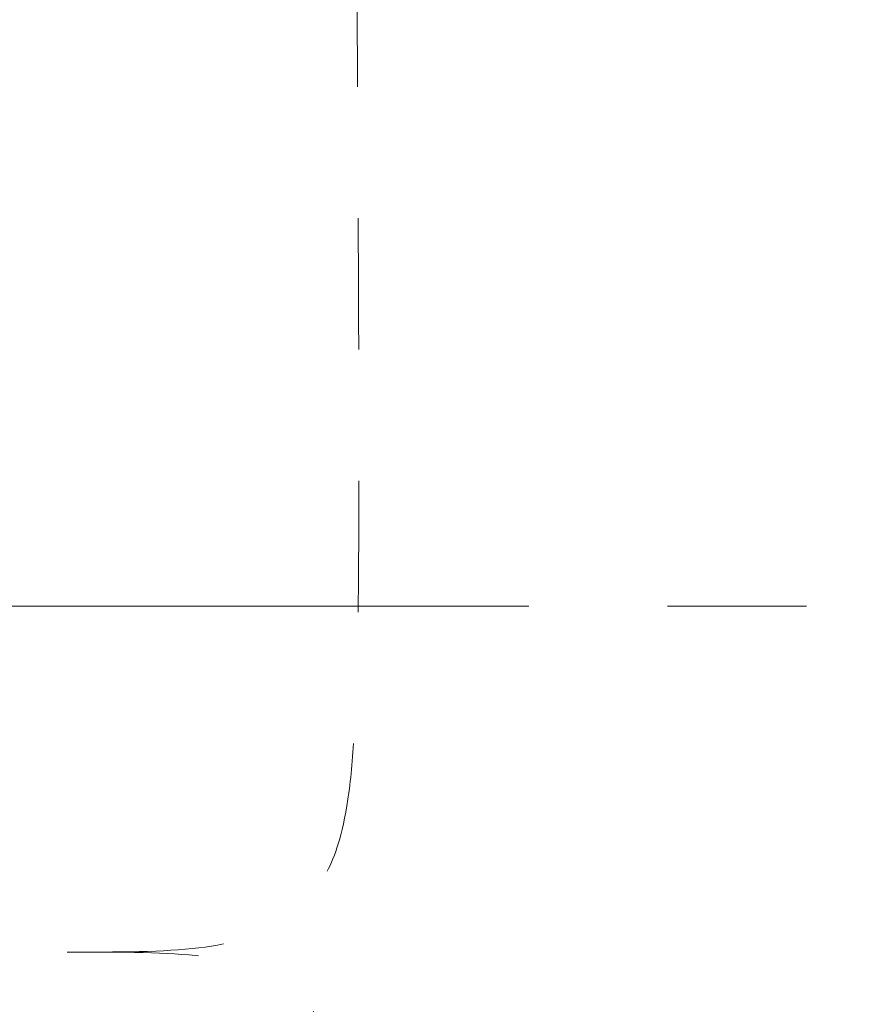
# Model space of a CAD drawing. Header units: centimetres. Extents: x -2424 to 1783, y 5 to 2907.
# Tile 77 of 99: x 337 to 530, y 1277 to 1502. Entities that reach past the tile are written whole.
import ezdxf

# ---------------------------------------------------------------- set-up
doc = ezdxf.new("R2010")
doc.units = ezdxf.units.CM
doc.linetypes.add('Dash', pattern=[60, 30, -30])
doc.linetypes.add('Oś', pattern=[222.25, 127, -31.75, 31.75, -31.75])
doc.layers.add('A-DETL', color=90, linetype='Continuous', lineweight=9)
doc.layers.add('S-GRID', color=1, linetype='Continuous', lineweight=13)

msp = doc.modelspace()

# ---------------------------------------------------------------- linework, layer by layer
at = {"layer": 'A-DETL', "color": 251, "linetype": 'Dash', "lineweight": 9}
for points, knots in [([(-555.62, 1472.57), (-478.91, 1472.57), (-476.08, 1472.57), (-439.12, 1472.57), (-439.12, 1435.62), (-439.12, 1432.79), (-439.12, 1329.11), (-439.12, 1326.28), (-439.12, 1289.33), (-402.17, 1289.33), (-399.34, 1289.33), (54.38, 1289.33), (347.2, 1289.33), (391.67, 1289.33), (418.55, 1316.21), (413.88, 1393.93), (413.88, 1663.13)], [0, 0, 0, 0, 1.274059, 2.1133, 2.95254, 4.521491, 5.717221, 7.286172, 8.125412, 8.964652, 14.361634, 22.556861, 31.207392, 35.311818, 37.065318, 41.276562, 41.276562, 41.276562, 41.276562]), ([(-555.62, 1472.57), (-478.91, 1472.57), (-450.62, 1472.57), (-439.12, 1472.57), (-439.12, 1461.07), (-439.12, 1432.79), (-439.12, 1329.11), (-439.12, 1326.28), (-439.12, 1289.33), (-402.17, 1289.33), (-399.34, 1289.33), (54.38, 1289.33), (347.2, 1289.33), (391.67, 1289.33), (413.88, 1267.11), (413.88, 1211.15), (413.88, 1019.9)], [0, 0, 0, 0, 1.274059, 1.834911, 2.395763, 3.964714, 5.438832, 7.007784, 7.847024, 8.686264, 14.083246, 22.278473, 30.929004, 34.961158, 36.402966, 39.45005, 39.45005, 39.45005, 39.45005])]:
    msp.add_open_spline(points, degree=3, knots=knots, dxfattribs=at)
at = {"layer": 'S-GRID', "color": 251, "linetype": 'Oś', "lineweight": 9}
msp.add_line((1342.46, 1368.33), (-1368.76, 1368.33), dxfattribs=at)

doc.saveas('drawing.dxf')
